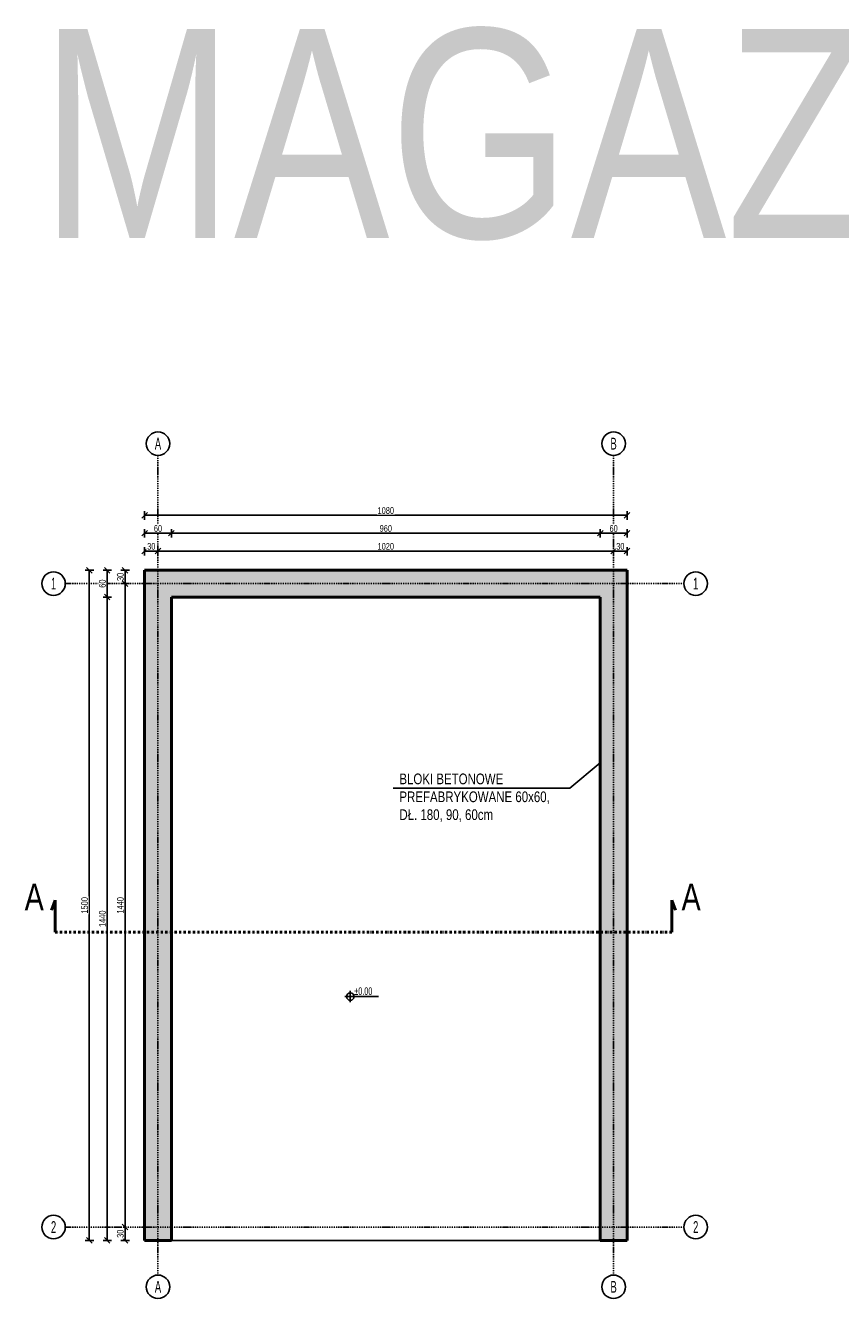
# Model space of a CAD drawing. Header units: centimetres. Extents: x 47725 to 65780, y 1892 to 12037.
# Tile 156 of 156: x 62131 to 63956, y 4345 to 7194. Entities that reach past the tile are written whole.
import ezdxf
from ezdxf.enums import TextEntityAlignment as Align

# ---------------------------------------------------------------- set-up
doc = ezdxf.new("R2010")
doc.units = ezdxf.units.CM
doc.header["$LTSCALE"] = 0.02
doc.linetypes.add('DASHDOT', pattern=[25.4, 12.7, -6.35, 0, -6.35])
doc.linetypes.add('DASHDOT2', pattern=[12.7, 6.35, -3.175, 0, -3.175])
for name, color, linetype in [('A-ELEWACJE', 3, 'Continuous'), ('A-Grid', 191, 'DASHDOT2'), ('A-OPISY', 70, 'Continuous'), ('CKKOTY_WYS', 3, 'Continuous'), ('CKSCIANY_KRESK', 254, 'Continuous'), ('CKWYMIAR', 3, 'Continuous')]:
    doc.layers.add(name, color=color, linetype=linetype)
doc.layers.add('CKPRZEKROJ_OZN', color=4, linetype='DASHDOT', lineweight=50)
doc.layers.add('CKSCIANY_PRZEKR', color=6, linetype='Continuous', lineweight=50)
doc.styles.add('Arial$001', font='arial.ttf', dxfattribs={"height": 1.872})
doc.styles.add('BA_ARIAL_0.5', font='IC-Romans.shx', dxfattribs={"width": 0.5})
doc.styles.add('RomanS', font='romans.shx', dxfattribs={"width": 0.8})
doc.styles.get("Standard").update_dxf_attribs({"font": 'ic-simplex.shx', "width": 0.8})
doc.dimstyles.new('Kopia2 CADKON cm', dxfattribs={"dimscale": 5, "dimtxt": 3, "dimasz": 2.5, "dimexe": 1.8, "dimexo": 5, "dimgap": 0.6, "dimtad": 1, "dimrnd": 0.5, "dimtxsty": 'Standard', "dimblk1": 'OBLIQUE', "dimblk2": 'OBLIQUE', "dimsah": 1, "dimcen": 2.5, "dimadec": 1, "dimazin": 2, "dimtfac": 1, "dimtix": 1, "dimtmove": 2, "dimatfit": 3, "dimldrblk": 'OPEN30', "dimfxl": 2, "dimfxlon": 1, "dimtfill": 1, "dimtolj": 1, "dimarcsym": 0})

# ---------------------------------------------------------------- blocks, each defined once
blk = doc.blocks.new('BA_Axis_Mark')
at = {"linetype": 'Continuous'}
blk.add_circle((0, 0), 37.5, dxfattribs=at)
at = {"linetype": 'Continuous', "style": 'BA_ARIAL_0.5', "width": 0.6}
blk.add_attdef('AXIS_NUMBER', text='', height=37.5, dxfattribs=at).set_placement((0, 0), align=Align.MIDDLE_CENTER)
blk = doc.blocks.new('_OBLIQUE')
at = {"color": 0, "linetype": 'ByBlock'}
blk.add_line((-0.5, -0.5), (0.5, 0.5), dxfattribs=at)
blk = doc.blocks.new('*D2059')
at = {"layer": 'A-ELEWACJE', "color": 0, "lineweight": -2}
for p, q in [((62397.7, 6007.9), (62397.7, 6026.9)), ((62397.7, 6017.9), (62427.7, 6017.9)), ((62427.7, 6007.9), (62427.7, 6026.9))]:
    blk.add_line(p, q, dxfattribs=at)
at = {"layer": 'A-ELEWACJE', "color": 0, "lineweight": -2, "xscale": 12.5, "yscale": 12.5, "zscale": 12.5, "rotation": 180}
blk.add_blockref('_OBLIQUE', (62397.7, 6017.9), dxfattribs=at)
at = {"layer": 'A-ELEWACJE', "color": 0, "lineweight": -2, "xscale": 12.5, "yscale": 12.5, "zscale": 12.5}
blk.add_blockref('_OBLIQUE', (62427.7, 6017.9), dxfattribs=at)
at = {"layer": 'A-ELEWACJE', "color": 0, "insert": (62412.7, 6028.4), "char_height": 15, "attachment_point": 5, "bg_fill": 3, "box_fill_scale": 1.1, "bg_fill_color": 256, "bg_fill_true_color": 13158600, "bg_fill_transparency": 0}
blk.add_mtext('\\A1;30', dxfattribs=at)
blk = doc.blocks.new('_Open30')
at = {"color": 0, "linetype": 'ByBlock', "lineweight": -2}
for p, q in [((-1, 0.27), (0, 0)), ((0, 0), (-1, -0.27)), ((0, 0), (-1, 0))]:
    blk.add_line(p, q, dxfattribs=at)
blk = doc.blocks.new('*D2060')
at = {"layer": 'CKWYMIAR', "color": 0, "lineweight": -2}
for p, q in [((63447.7, 6042.9), (63447.7, 6026.9)), ((62427.7, 6007.9), (62427.7, 6026.9)), ((62427.7, 6017.9), (63447.7, 6017.9))]:
    blk.add_line(p, q, dxfattribs=at)
at = {"layer": 'CKWYMIAR', "color": 0, "lineweight": -2, "xscale": 12.5, "yscale": 12.5, "zscale": 12.5, "rotation": 180}
blk.add_blockref('_OBLIQUE', (62427.7, 6017.9), dxfattribs=at)
at = {"layer": 'CKWYMIAR', "color": 0, "lineweight": -2, "xscale": 12.5, "yscale": 12.5, "zscale": 12.5}
blk.add_blockref('_OBLIQUE', (63447.7, 6017.9), dxfattribs=at)
at = {"layer": 'CKWYMIAR', "color": 0, "insert": (62937.7, 6028.4), "char_height": 15, "attachment_point": 5, "bg_fill": 3, "box_fill_scale": 1.1, "bg_fill_color": 256, "bg_fill_true_color": 13158600, "bg_fill_transparency": 0}
blk.add_mtext('\\A1;1020', dxfattribs=at)
blk = doc.blocks.new('*D2061')
at = {"layer": 'A-ELEWACJE', "color": 0, "lineweight": -2}
for p, q in [((63447.7, 6042.9), (63447.7, 6026.9)), ((63447.7, 6017.9), (63477.7, 6017.9)), ((63477.7, 6007.9), (63477.7, 6026.9))]:
    blk.add_line(p, q, dxfattribs=at)
at = {"layer": 'A-ELEWACJE', "color": 0, "lineweight": -2, "xscale": 12.5, "yscale": 12.5, "zscale": 12.5, "rotation": 180}
blk.add_blockref('_OBLIQUE', (63447.7, 6017.9), dxfattribs=at)
at = {"layer": 'A-ELEWACJE', "color": 0, "lineweight": -2, "xscale": 12.5, "yscale": 12.5, "zscale": 12.5}
blk.add_blockref('_OBLIQUE', (63477.7, 6017.9), dxfattribs=at)
at = {"layer": 'A-ELEWACJE', "color": 0, "insert": (63462.7, 6028.4), "char_height": 15, "attachment_point": 5, "bg_fill": 3, "box_fill_scale": 1.1, "bg_fill_color": 256, "bg_fill_true_color": 13158600, "bg_fill_transparency": 0}
blk.add_mtext('\\A1;30', dxfattribs=at)
blk = doc.blocks.new('*D2062')
at = {"layer": 'A-ELEWACJE', "color": 0, "lineweight": -2}
for p, q in [((62363.9, 5975), (62344.9, 5975)), ((62353.9, 5975), (62353.9, 5945)), ((62363.9, 5945), (62344.9, 5945))]:
    blk.add_line(p, q, dxfattribs=at)
at = {"layer": 'A-ELEWACJE', "color": 0, "lineweight": -2, "xscale": 12.5, "yscale": 12.5, "zscale": 12.5}
for p, rotation in [((62353.9, 5975), 90), ((62353.9, 5945), 270)]:
    blk.add_blockref('_OBLIQUE', p, dxfattribs=dict(at, rotation=rotation))
at = {"layer": 'A-ELEWACJE', "color": 0, "insert": (62343.4, 5960), "char_height": 15, "attachment_point": 5, "rotation": 90, "bg_fill": 3, "box_fill_scale": 1.1, "bg_fill_color": 256, "bg_fill_true_color": 13158600, "bg_fill_transparency": 0}
blk.add_mtext('\\A1;30', dxfattribs=at)
blk = doc.blocks.new('*D2063')
at = {"layer": 'A-ELEWACJE', "color": 0, "lineweight": -2}
for p, q in [((62363.9, 5945), (62344.9, 5945)), ((62353.9, 5945), (62353.9, 4505)), ((62328.9, 4505), (62344.9, 4505))]:
    blk.add_line(p, q, dxfattribs=at)
at = {"layer": 'A-ELEWACJE', "color": 0, "lineweight": -2, "xscale": 12.5, "yscale": 12.5, "zscale": 12.5}
for p, rotation in [((62353.9, 5945), 90), ((62353.9, 4505), 270)]:
    blk.add_blockref('_OBLIQUE', p, dxfattribs=dict(at, rotation=rotation))
at = {"layer": 'A-ELEWACJE', "color": 0, "insert": (62343.4, 5225), "char_height": 15, "attachment_point": 5, "rotation": 90, "bg_fill": 3, "box_fill_scale": 1.1, "bg_fill_color": 256, "bg_fill_true_color": 13158600, "bg_fill_transparency": 0}
blk.add_mtext('\\A1;1440', dxfattribs=at)
blk = doc.blocks.new('*D2064')
at = {"layer": 'A-ELEWACJE', "color": 0, "lineweight": -2}
for p, q in [((62328.9, 4505), (62344.9, 4505)), ((62353.9, 4505), (62353.9, 4475)), ((62363.9, 4475), (62344.9, 4475))]:
    blk.add_line(p, q, dxfattribs=at)
at = {"layer": 'A-ELEWACJE', "color": 0, "lineweight": -2, "xscale": 12.5, "yscale": 12.5, "zscale": 12.5}
for p, rotation in [((62353.9, 4505), 90), ((62353.9, 4475), 270)]:
    blk.add_blockref('_OBLIQUE', p, dxfattribs=dict(at, rotation=rotation))
at = {"layer": 'A-ELEWACJE', "color": 0, "insert": (62343.4, 4490), "char_height": 15, "attachment_point": 5, "rotation": 90, "bg_fill": 3, "box_fill_scale": 1.1, "bg_fill_color": 256, "bg_fill_true_color": 13158600, "bg_fill_transparency": 0}
blk.add_mtext('\\A1;30', dxfattribs=at)
blk = doc.blocks.new('*D2065')
at = {"layer": 'A-ELEWACJE', "color": 0, "lineweight": -2}
for p, q in [((62323.9, 5975), (62304.9, 5975)), ((62313.9, 5975), (62313.9, 5915)), ((62323.9, 5915), (62304.9, 5915))]:
    blk.add_line(p, q, dxfattribs=at)
at = {"layer": 'A-ELEWACJE', "color": 0, "lineweight": -2, "xscale": 12.5, "yscale": 12.5, "zscale": 12.5}
for p, rotation in [((62313.9, 5975), 90), ((62313.9, 5915), 270)]:
    blk.add_blockref('_OBLIQUE', p, dxfattribs=dict(at, rotation=rotation))
at = {"layer": 'A-ELEWACJE', "color": 0, "insert": (62303.4, 5945), "char_height": 15, "attachment_point": 5, "rotation": 90, "bg_fill": 3, "box_fill_scale": 1.1, "bg_fill_color": 256, "bg_fill_true_color": 13158600, "bg_fill_transparency": 0}
blk.add_mtext('\\A1;60', dxfattribs=at)
blk = doc.blocks.new('*D2066')
at = {"layer": 'A-ELEWACJE', "color": 0, "lineweight": -2}
for p, q in [((62323.9, 5915), (62304.9, 5915)), ((62313.9, 5915), (62313.9, 4475)), ((62323.9, 4475), (62304.9, 4475))]:
    blk.add_line(p, q, dxfattribs=at)
at = {"layer": 'A-ELEWACJE', "color": 0, "lineweight": -2, "xscale": 12.5, "yscale": 12.5, "zscale": 12.5}
for p, rotation in [((62313.9, 5915), 90), ((62313.9, 4475), 270)]:
    blk.add_blockref('_OBLIQUE', p, dxfattribs=dict(at, rotation=rotation))
at = {"layer": 'A-ELEWACJE', "color": 0, "insert": (62303.4, 5195), "char_height": 15, "attachment_point": 5, "rotation": 90, "bg_fill": 3, "box_fill_scale": 1.1, "bg_fill_color": 256, "bg_fill_true_color": 13158600, "bg_fill_transparency": 0}
blk.add_mtext('\\A1;1440', dxfattribs=at)
blk = doc.blocks.new('*D2067')
at = {"layer": 'A-ELEWACJE', "color": 0, "lineweight": -2}
for p, q in [((62283.9, 5975), (62264.9, 5975)), ((62273.9, 5975), (62273.9, 4475)), ((62283.9, 4475), (62264.9, 4475))]:
    blk.add_line(p, q, dxfattribs=at)
at = {"layer": 'A-ELEWACJE', "color": 0, "lineweight": -2, "xscale": 12.5, "yscale": 12.5, "zscale": 12.5}
for p, rotation in [((62273.9, 5975), 90), ((62273.9, 4475), 270)]:
    blk.add_blockref('_OBLIQUE', p, dxfattribs=dict(at, rotation=rotation))
at = {"layer": 'A-ELEWACJE', "color": 0, "insert": (62263.4, 5225), "char_height": 15, "attachment_point": 5, "rotation": 90, "bg_fill": 3, "box_fill_scale": 1.1, "bg_fill_color": 256, "bg_fill_true_color": 13158600, "bg_fill_transparency": 0}
blk.add_mtext('\\A1;1500', dxfattribs=at)
blk = doc.blocks.new('*D2068')
at = {"layer": 'A-ELEWACJE', "color": 0, "lineweight": -2}
for p, q in [((62397.7, 6047.9), (62397.7, 6066.9)), ((62397.7, 6057.9), (62457.7, 6057.9)), ((62457.7, 6047.9), (62457.7, 6066.9))]:
    blk.add_line(p, q, dxfattribs=at)
at = {"layer": 'A-ELEWACJE', "color": 0, "lineweight": -2, "xscale": 12.5, "yscale": 12.5, "zscale": 12.5, "rotation": 180}
blk.add_blockref('_OBLIQUE', (62397.7, 6057.9), dxfattribs=at)
at = {"layer": 'A-ELEWACJE', "color": 0, "lineweight": -2, "xscale": 12.5, "yscale": 12.5, "zscale": 12.5}
blk.add_blockref('_OBLIQUE', (62457.7, 6057.9), dxfattribs=at)
at = {"layer": 'A-ELEWACJE', "color": 0, "insert": (62427.7, 6068.4), "char_height": 15, "attachment_point": 5, "bg_fill": 3, "box_fill_scale": 1.1, "bg_fill_color": 256, "bg_fill_true_color": 13158600, "bg_fill_transparency": 0}
blk.add_mtext('\\A1;60', dxfattribs=at)
blk = doc.blocks.new('*D2069')
at = {"layer": 'A-ELEWACJE', "color": 0, "lineweight": -2}
for p, q in [((62457.7, 6047.9), (62457.7, 6066.9)), ((62457.7, 6057.9), (63417.7, 6057.9)), ((63417.7, 6047.9), (63417.7, 6066.9))]:
    blk.add_line(p, q, dxfattribs=at)
at = {"layer": 'A-ELEWACJE', "color": 0, "lineweight": -2, "xscale": 12.5, "yscale": 12.5, "zscale": 12.5, "rotation": 180}
blk.add_blockref('_OBLIQUE', (62457.7, 6057.9), dxfattribs=at)
at = {"layer": 'A-ELEWACJE', "color": 0, "lineweight": -2, "xscale": 12.5, "yscale": 12.5, "zscale": 12.5}
blk.add_blockref('_OBLIQUE', (63417.7, 6057.9), dxfattribs=at)
at = {"layer": 'A-ELEWACJE', "color": 0, "insert": (62937.7, 6068.4), "char_height": 15, "attachment_point": 5, "bg_fill": 3, "box_fill_scale": 1.1, "bg_fill_color": 256, "bg_fill_true_color": 13158600, "bg_fill_transparency": 0}
blk.add_mtext('\\A1;960', dxfattribs=at)
blk = doc.blocks.new('*D2070')
at = {"layer": 'A-ELEWACJE', "color": 0, "lineweight": -2}
for p, q in [((63417.7, 6047.9), (63417.7, 6066.9)), ((63417.7, 6057.9), (63477.7, 6057.9)), ((63477.7, 6047.9), (63477.7, 6066.9))]:
    blk.add_line(p, q, dxfattribs=at)
at = {"layer": 'A-ELEWACJE', "color": 0, "lineweight": -2, "xscale": 12.5, "yscale": 12.5, "zscale": 12.5, "rotation": 180}
blk.add_blockref('_OBLIQUE', (63417.7, 6057.9), dxfattribs=at)
at = {"layer": 'A-ELEWACJE', "color": 0, "lineweight": -2, "xscale": 12.5, "yscale": 12.5, "zscale": 12.5}
blk.add_blockref('_OBLIQUE', (63477.7, 6057.9), dxfattribs=at)
at = {"layer": 'A-ELEWACJE', "color": 0, "insert": (63447.7, 6068.4), "char_height": 15, "attachment_point": 5, "bg_fill": 3, "box_fill_scale": 1.1, "bg_fill_color": 256, "bg_fill_true_color": 13158600, "bg_fill_transparency": 0}
blk.add_mtext('\\A1;60', dxfattribs=at)
blk = doc.blocks.new('*D2071')
at = {"layer": 'A-ELEWACJE', "color": 0, "lineweight": -2}
for p, q in [((62397.7, 6087.9), (62397.7, 6106.9)), ((62397.7, 6097.9), (63477.7, 6097.9)), ((63477.7, 6087.9), (63477.7, 6106.9))]:
    blk.add_line(p, q, dxfattribs=at)
at = {"layer": 'A-ELEWACJE', "color": 0, "lineweight": -2, "xscale": 12.5, "yscale": 12.5, "zscale": 12.5, "rotation": 180}
blk.add_blockref('_OBLIQUE', (62397.7, 6097.9), dxfattribs=at)
at = {"layer": 'A-ELEWACJE', "color": 0, "lineweight": -2, "xscale": 12.5, "yscale": 12.5, "zscale": 12.5}
blk.add_blockref('_OBLIQUE', (63477.7, 6097.9), dxfattribs=at)
at = {"layer": 'A-ELEWACJE', "color": 0, "insert": (62937.7, 6108.4), "char_height": 15, "attachment_point": 5, "bg_fill": 3, "box_fill_scale": 1.1, "bg_fill_color": 256, "bg_fill_true_color": 13158600, "bg_fill_transparency": 0}
blk.add_mtext('\\A1;1080', dxfattribs=at)
blk = doc.blocks.new('Anno_Elevation_Label_Plan_2')
at = {"color": 0, "linetype": 'ByBlock'}
for p, q in [((0, -0.75), (0, 0.75)), ((-0.75, 0), (3.75, 0))]:
    blk.add_line(p, q, dxfattribs=at)
blk.add_circle((0, 0), 0.5, dxfattribs=at)
at = {"color": 0, "linetype": 'ByBlock', "style": 'RomanS'}
blk.add_attdef('PREFIX', text='', height=1, dxfattribs=at).set_placement((-0.52, 0.22), align=Align.RIGHT)
for tag, p in [('ELEVATION', (0.52, 0.22)), ('SUFFIX', (0.52, -1.18))]:
    blk.add_attdef(tag, p, '', height=1, dxfattribs=at)

msp = doc.modelspace()

# ---------------------------------------------------------------- linework, layer by layer
at = {"layer": 'A-ELEWACJE'}
msp.add_lwpolyline([(62397.685, 5974.981), (63477.685, 5974.981), (63477.685, 4474.981), (62397.685, 4474.981)], close=True, dxfattribs=at)
at = {"layer": 'A-Grid', "ltscale": 20}
for p, q in [((62220.185, 5944.981), (63605.185, 5944.981)), ((62220.185, 4504.981), (63605.185, 4504.981))]:
    msp.add_line(p, q, dxfattribs=at)
for points in [[(62427.685, 6231.981), (62427.685, 4397.481)], [(63447.685, 6231.981), (63447.685, 4397.481)]]:
    msp.add_lwpolyline(points, dxfattribs=at)
at = {"layer": 'A-OPISY'}
msp.add_lwpolyline([(63417.685, 5543.723), (63349.705, 5487.442), (62954.301, 5487.442)], dxfattribs=at)
at = {"layer": 'CKPRZEKROJ_OZN', "linetype": 'Continuous'}
for p, q in [((62197.773, 5236.54), (62189.53, 5214.084)), ((62197.773, 5164.82), (62197.773, 5236.54)), ((63577.685, 5164.82), (63577.685, 5236.54)), ((63577.685, 5236.54), (63585.928, 5214.084))]:
    msp.add_line(p, q, dxfattribs=at)
at = {"layer": 'CKSCIANY_PRZEKR'}
for p, q in [((62397.685, 4474.981), (62397.685, 5974.981)), ((62397.685, 5974.981), (63477.685, 5974.981)), ((63477.685, 5974.981), (63477.685, 4474.981)), ((62457.685, 4474.981), (62457.685, 5914.981)), ((62457.685, 5914.981), (63417.685, 5914.981)), ((63417.685, 5914.981), (63417.685, 4474.981)), ((62397.685, 4474.981), (62457.685, 4474.981)), ((63477.685, 4474.981), (63417.685, 4474.981))]:
    msp.add_line(p, q, dxfattribs=at)

# ---------------------------------------------------------------- block references
at = {"layer": 'A-Grid', "xscale": 0.7000000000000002, "yscale": 0.7000000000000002, "zscale": 0.7000000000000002, "rotation": 360}
for p, values in [((62427.685, 6258.231), {'AXIS_NUMBER': 'A'}), ((63447.685, 6258.231), {'AXIS_NUMBER': 'B'}), ((62193.935, 5944.981), {'AXIS_NUMBER': '1'}), ((63631.435, 5944.981), {'AXIS_NUMBER': '1'}), ((62193.935, 4504.981), {'AXIS_NUMBER': '2'}), ((63631.435, 4504.981), {'AXIS_NUMBER': '2'}), ((62427.685, 4371.231), {'AXIS_NUMBER': 'A'}), ((63447.685, 4371.231), {'AXIS_NUMBER': 'B'})]:
    msp.add_blockref('BA_Axis_Mark', p, dxfattribs=at).add_auto_attribs(values)
at = {"layer": 'CKKOTY_WYS', "lineweight": -2}
ref = msp.add_blockref('Anno_Elevation_Label_Plan_2', (62858.267, 5020.789), dxfattribs=dict(at, xscale=16.8, yscale=16.8, zscale=16.8))
ref.add_attrib('ELEVATION', '%%p0.00', (62867.058, 5024.503), dxfattribs={"layer": '0', "height": 16.8, "width": 0.7})

# ---------------------------------------------------------------- texts
at = {"color": 3, "style": 'Arial$001', "width": 0.8}
msp.add_text('MAGAZYN  SOLI', height=467.08018, dxfattribs=at).set_placement((62163.006, 6718.798))
at = {"layer": 'A-OPISY', "insert": (62968.073, 5519.939), "char_height": 24, "width": 589.07422, "attachment_point": 1, "style": 'RomanS'}
msp.add_mtext('\\pxi-3,l3,ql,t3;{\\Fic-simplex.shx;BLOKI BETONOWE \\P\\pxi-3,l3,ql,t3;PREFABRYKOWANE 60x60, \\P\\pxi-3,l3,ql,t3;DŁ. 180, 90, 60cm}', dxfattribs=at)
at = {"layer": 'CKPRZEKROJ_OZN', "lineweight": 18, "width": 0.8}
for p in [(62150.662, 5243.771), (63621.22, 5243.771)]:
    msp.add_text('A', height=60, dxfattribs=at).set_placement(p, align=Align.MIDDLE_CENTER)

# ---------------------------------------------------------------- next in the draw order: dimensions: what is measured, and where the dimension line sits
at = {"layer": 'A-ELEWACJE'}
dim = msp.add_linear_dim(base=(62427.685, 6017.904), p1=(62397.685, 5974.981), p2=(62427.685, 5974.981), dimstyle='Kopia2 CADKON cm', dxfattribs=at)
dim.commit()
dim.dimension.update_dxf_attribs({"geometry": '*D2059', "text_midpoint": (62412.685, 6028.404)})

# ---------------------------------------------------------------- next in the draw order: dimensions: what is measured, and where the dimension line sits
dim = msp.add_linear_dim(base=(62353.877, 5944.981), p1=(62397.685, 5974.981), p2=(62397.685, 5944.981), angle=90, dimstyle='Kopia2 CADKON cm', dxfattribs=at)
dim.commit()
dim.dimension.update_dxf_attribs({"geometry": '*D2062', "text_midpoint": (62343.377, 5959.981)})
at = {"layer": 'CKWYMIAR'}
dim = msp.add_linear_dim(base=(63447.685, 6017.904), p1=(62427.685, 5974.981), p2=(63447.685, 6017.904), dimstyle='Kopia2 CADKON cm', override={"dimtxt": 3}, dxfattribs=at)
dim.commit()
dim.dimension.update_dxf_attribs({"geometry": '*D2060', "text_midpoint": (62937.685, 6028.404)})

# ---------------------------------------------------------------- next in the draw order: dimensions: what is measured, and where the dimension line sits
at = {"layer": 'A-ELEWACJE'}
dim = msp.add_linear_dim(base=(63477.685, 6017.904), p1=(63447.685, 6017.904), p2=(63477.685, 5974.981), dimstyle='Kopia2 CADKON cm', override={"dimtmove": 2}, dxfattribs=at)
dim.commit()
dim.dimension.update_dxf_attribs({"geometry": '*D2061', "text_midpoint": (63462.685, 6028.404)})
dim = msp.add_linear_dim(base=(62353.877, 4504.981), p1=(62397.685, 5944.981), p2=(62353.877, 4504.981), angle=90, dimstyle='Kopia2 CADKON cm', override={"dimtmove": 2}, dxfattribs=at)
dim.commit()
dim.dimension.update_dxf_attribs({"geometry": '*D2063', "text_midpoint": (62343.377, 5224.981)})

# ---------------------------------------------------------------- next in the draw order: dimensions: what is measured, and where the dimension line sits
dim = msp.add_linear_dim(base=(62313.877, 5914.981), p1=(62397.685, 5974.981), p2=(62457.685, 5914.981), angle=90, dimstyle='Kopia2 CADKON cm', dxfattribs=at)
dim.commit()
dim.dimension.update_dxf_attribs({"geometry": '*D2065', "text_midpoint": (62303.377, 5944.981)})
dim = msp.add_linear_dim(base=(62353.877, 4474.981), p1=(62353.877, 4504.981), p2=(62397.685, 4474.981), angle=90, dimstyle='Kopia2 CADKON cm', override={"dimtmove": 2}, dxfattribs=at)
dim.commit()
dim.dimension.update_dxf_attribs({"geometry": '*D2064', "text_midpoint": (62343.377, 4489.981)})

# ---------------------------------------------------------------- next in the draw order: dimensions: what is measured, and where the dimension line sits
dim = msp.add_linear_dim(base=(62313.877, 4474.981), p1=(62457.685, 5914.981), p2=(62397.685, 4474.981), angle=90, dimstyle='Kopia2 CADKON cm', override={"dimtmove": 2}, dxfattribs=at)
dim.commit()
dim.dimension.update_dxf_attribs({"geometry": '*D2066', "text_midpoint": (62303.377, 5194.981)})

# ---------------------------------------------------------------- next in the draw order: dimensions: what is measured, and where the dimension line sits
dim = msp.add_linear_dim(base=(62273.877, 4474.981), p1=(62397.685, 5974.981), p2=(62397.685, 4474.981), angle=90, dimstyle='Kopia2 CADKON cm', dxfattribs=at)
dim.commit()
dim.dimension.update_dxf_attribs({"geometry": '*D2067', "text_midpoint": (62263.377, 5224.981)})

# ---------------------------------------------------------------- next in the draw order: linework, layer by layer
at = {"layer": 'CKPRZEKROJ_OZN', "ltscale": 20}
msp.add_line((63577.685, 5164.82), (62197.773, 5164.82), dxfattribs=at)

# ---------------------------------------------------------------- next in the draw order: dimensions: what is measured, and where the dimension line sits
at = {"layer": 'A-ELEWACJE'}
dim = msp.add_linear_dim(base=(62457.685, 6057.904), p1=(62397.685, 5974.981), p2=(62457.685, 5914.981), dimstyle='Kopia2 CADKON cm', dxfattribs=at)
dim.commit()
dim.dimension.update_dxf_attribs({"geometry": '*D2068', "text_midpoint": (62427.685, 6068.404)})

# ---------------------------------------------------------------- next in the draw order: dimensions: what is measured, and where the dimension line sits
dim = msp.add_linear_dim(base=(63417.685, 6057.904), p1=(62457.685, 5914.981), p2=(63417.685, 5914.981), dimstyle='Kopia2 CADKON cm', override={"dimtmove": 2}, dxfattribs=at)
dim.commit()
dim.dimension.update_dxf_attribs({"geometry": '*D2069', "text_midpoint": (62937.685, 6068.404)})

# ---------------------------------------------------------------- next in the draw order: dimensions: what is measured, and where the dimension line sits
dim = msp.add_linear_dim(base=(63477.685, 6057.904), p1=(63417.685, 5914.981), p2=(63477.685, 5974.981), dimstyle='Kopia2 CADKON cm', override={"dimtmove": 2}, dxfattribs=at)
dim.commit()
dim.dimension.update_dxf_attribs({"geometry": '*D2070', "text_midpoint": (63447.685, 6068.404)})

# ---------------------------------------------------------------- next in the draw order: dimensions: what is measured, and where the dimension line sits
dim = msp.add_linear_dim(base=(63477.685, 6097.904), p1=(62397.685, 5974.981), p2=(63477.685, 5974.981), dimstyle='Kopia2 CADKON cm', dxfattribs=at)
dim.commit()
dim.dimension.update_dxf_attribs({"geometry": '*D2071', "text_midpoint": (62937.685, 6108.404)})

# ---------------------------------------------------------------- next in the draw order: hatches: boundary and pattern name
at = {"layer": 'CKSCIANY_KRESK', "ltscale": 0.1, "transparency": 33554661}
h = msp.add_hatch(dxfattribs=at)
h.set_pattern_fill('STONE', color=256, scale=5, angle=180, style=0)
h.set_pattern_definition([(225, (-1020, 1363.321), (0.8838835, -13.2582521), [10, -7.5])])
h.paths.add_polyline_path([(62397.685, 5974.981), (62397.405, 4474.981), (62457.966, 4474.981), (62457.685, 5914.981), (63417.685, 5914.981), (63417.685, 4474.981), (63477.685, 4474.981), (63477.685, 5974.981)])

doc.saveas('drawing.dxf')
